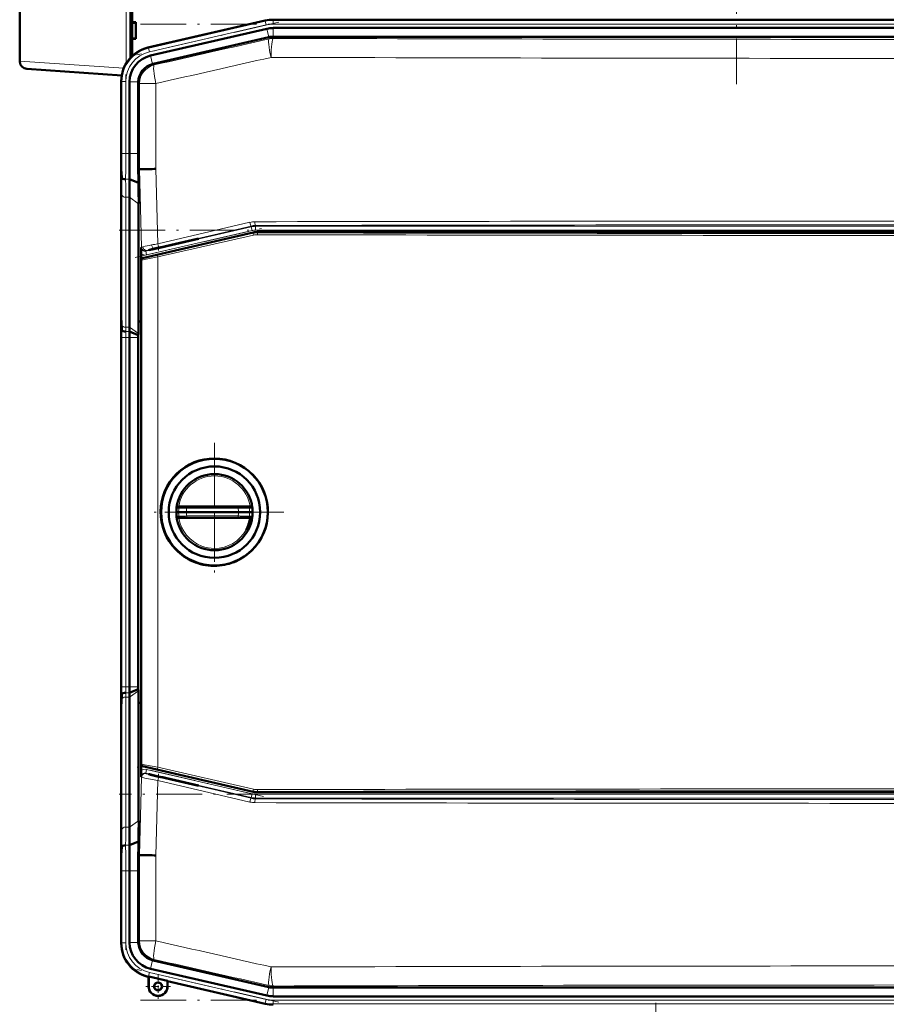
# Model space of a CAD drawing. Extents: x -1358 to 1757, y -1616 to 699.
# Tile 55 of 96: x -1252 to -1024, y 182 to 441. Entities that reach past the tile are written whole.
import ezdxf

# ---------------------------------------------------------------- set-up
doc = ezdxf.new("R2010")
doc.units = 0
doc.linetypes.add('DASHDOT', pattern=[18.5, 12, -3, 0.5, -3])

msp = doc.modelspace()

# ---------------------------------------------------------------- linework, layer by layer
at = {"color": 7, "lineweight": 50}
for p, q in [((-1222.51, 430.73), (-1222.51, 635.78)), ((-1222.11, 531.6), (-1222.11, 440)), ((-1251.61, 450.3), (-1251.61, 429.73)), ((-1222.11, 440), (-1221.11, 440)), ((-1222.11, 440), (-1222.11, 439.86)), ((-1222.11, 439.95), (-1222.11, 435.65)), ((-1222.11, 439.86), (-1221.11, 439.8)), ((-1221.11, 440), (-1221.11, 435.6)), ((-1187.24, 440.41), (-1218, 433.31)), ((-1187.24, 440.41), (-1217.81, 433.35)), ((-837.1, 440.65), (-1185.16, 440.65)), ((-1186.75, 438.28), (-1217.32, 431.23)), ((-1185.16, 438.47), (-1164.89, 438.47)), ((-852.09, 438.47), (-1164.89, 438.47)), ((-1221.11, 435.8), (-1222.11, 435.73)), ((-1222.11, 435.73), (-1222.11, 435.6)), ((-1221.11, 435.6), (-1222.11, 435.6)), ((-1222.11, 435.6), (-1222.11, 431.13)), ((-1186.26, 436.05), (-1216.63, 429.04)), ((-1186.26, 436.05), (-1186.23, 436.05)), ((-1185.13, 436.18), (-837.12, 436.18)), ((-1224.86, 425.99), (-1249.75, 427.73)), ((-1224.98, 424.54), (-1224.98, 424.45)), ((-1224.97, 424.54), (-1224.98, 424.34)), ((-1224.98, 424.34), (-1224.98, 405.54)), ((-1222.79, 424.34), (-1222.79, 405.54)), ((-1220.5, 424.16), (-1220.5, 424.34)), ((-1220.5, 424.16), (-1220.5, 405.54)), ((-1224.83, 399.21), (-1225, 401.4)), ((-1220.51, 401.4), (-1220.18, 401.41)), ((-1220.18, 401.41), (-1219.83, 401.41)), ((-1224.98, 398.47), (-1224.98, 364.33)), ((-1224.98, 398.47), (-1224.98, 364.33)), ((-1220.45, 397.82), (-1222.83, 398.81)), ((-1222.79, 394.05), (-1222.79, 359.91)), ((-1220.41, 392.36), (-1220.41, 361.4)), ((-1190.35, 384.8), (-1219.39, 378.1)), ((-1211.92, 381.57), (-1205.06, 383.15)), ((-1204.67, 383.15), (-1211.92, 381.47)), ((-1204.67, 383.15), (-1205.06, 383.15)), ((-833.01, 384.93), (-1189.23, 384.93)), ((-1215.17, 380.82), (-1214.19, 381.04)), ((-1214.19, 380.95), (-1215.17, 380.72)), ((-1214.19, 381.04), (-1214.04, 381.07)), ((-1214.19, 380.95), (-1214.19, 381.04)), ((-1214.04, 380.99), (-1214.19, 380.95)), ((-1214.04, 381.07), (-1213.34, 381.23)), ((-1213.34, 381.15), (-1214.04, 380.99)), ((-1214.04, 380.99), (-1214.04, 381.07)), ((-1213.34, 381.23), (-1211.92, 381.57)), ((-1211.92, 381.47), (-1213.34, 381.15)), ((-1213.34, 381.15), (-1213.34, 381.23)), ((-1211.92, 381.47), (-1211.92, 381.57)), ((-1219.78, 377.61), (-1219.78, 245.2)), ((-1219.72, 377.85), (-1219.75, 379.13)), ((-1224.78, 359.21), (-1224.95, 361.4)), ((-1220.41, 361.4), (-1220.49, 358.28)), ((-1219.78, 361.41), (-1220.41, 361.4)), ((-1224.98, 357.26), (-1224.98, 265.54)), ((-1222.79, 265.54), (-1222.79, 357.26)), ((-1220.5, 357.86), (-1222.78, 358.81)), ((-1220.49, 358.28), (-1220.5, 357.86)), ((-1220.5, 357.86), (-1220.5, 357.26)), ((-1220.5, 357.26), (-1220.5, 265.54)), ((-1209.36, 312.91), (-1209.97, 312.91)), ((-1209.36, 312.91), (-1207.71, 312.91)), ((-1194.22, 312.91), (-1207.71, 312.91)), ((-1194.22, 312.91), (-1193.39, 312.91)), ((-1193.39, 312.91), (-1192.66, 312.91)), ((-1192.66, 312.91), (-1191.89, 312.91)), ((-1191.07, 312.91), (-1191.89, 312.91)), ((-1209.93, 311.41), (-1210.52, 311.41)), ((-1210.44, 312.67), (-1210.47, 312.46)), ((-1210.44, 310.15), (-1210.47, 310.36)), ((-1207.88, 311.41), (-1209.93, 311.41)), ((-1207.88, 311.41), (-1194.21, 311.41)), ((-1191.32, 311.41), (-1194.21, 311.41)), ((-1190.52, 311.41), (-1191.32, 311.41)), ((-1190.58, 312.46), (-1190.6, 312.67)), ((-1190.58, 310.36), (-1190.6, 310.15)), ((-1209.36, 309.91), (-1209.97, 309.91)), ((-1209.36, 309.91), (-1207.71, 309.91)), ((-1194.22, 309.91), (-1207.71, 309.91)), ((-1194.22, 309.91), (-1191.89, 309.91)), ((-1191.07, 309.91), (-1191.89, 309.91)), ((-1200.78, 297.32), (-1200.52, 297.32)), ((-1224.78, 263.59), (-1224.95, 261.4)), ((-1220.5, 264.94), (-1222.78, 263.99)), ((-1220.5, 264.94), (-1220.5, 265.54)), ((-1220.49, 264.52), (-1220.5, 264.94)), ((-1220.41, 261.39), (-1220.49, 264.52)), ((-1222.79, 228.75), (-1222.79, 262.89)), ((-1219.78, 261.39), (-1220.41, 261.39)), ((-1220.41, 230.43), (-1220.41, 261.39)), ((-1224.98, 224.33), (-1224.98, 258.47)), ((-1224.98, 224.33), (-1224.98, 258.47)), ((-1219.72, 244.97), (-1219.75, 243.67)), ((-1190.35, 238.01), (-1219.39, 244.72)), ((-1214.19, 241.85), (-1215.18, 242.07)), ((-1215.18, 241.98), (-1214.19, 241.75)), ((-1214.19, 241.85), (-1214.04, 241.81)), ((-1214.19, 241.85), (-1214.19, 241.75)), ((-1214.04, 241.73), (-1214.19, 241.75)), ((-1214.04, 241.81), (-1213.34, 241.65)), ((-1214.04, 241.81), (-1214.04, 241.73)), ((-1213.34, 241.56), (-1214.04, 241.73)), ((-1213.34, 241.65), (-1211.92, 241.32)), ((-1213.34, 241.65), (-1213.34, 241.56)), ((-1211.92, 241.23), (-1213.34, 241.56)), ((-1204.67, 239.65), (-1211.92, 241.32)), ((-1211.92, 241.32), (-1211.92, 241.23)), ((-1211.92, 241.23), (-1205.06, 239.65)), ((-1205.06, 239.65), (-1204.67, 239.65)), ((-1189.23, 237.88), (-833.01, 237.88)), ((-1220.45, 224.98), (-1222.83, 223.99)), ((-1220.48, 223.21), (-1220.45, 224.98)), ((-1224.83, 223.59), (-1225, 221.4)), ((-1220.51, 221.4), (-1220.48, 223.21)), ((-1220.51, 221.4), (-1220.18, 221.39)), ((-1219.83, 221.38), (-1220.18, 221.39)), ((-1224.98, 198.45), (-1224.98, 217.26)), ((-1222.79, 198.46), (-1222.79, 217.26)), ((-1220.5, 198.63), (-1220.5, 217.26)), ((-1224.97, 198.25), (-1224.98, 198.45)), ((-1224.98, 198.25), (-1224.98, 198.34)), ((-1220.5, 198.63), (-1220.5, 198.46)), ((-1186.75, 184.51), (-1217.32, 191.57)), ((-1186.26, 186.75), (-1216.63, 193.76)), ((-1217.81, 189.44), (-1218, 189.49)), ((-1217.81, 189.44), (-1218, 189.49)), ((-1217.81, 189.44), (-1217.77, 189.51)), ((-1217.81, 186.94), (-1217.81, 189.44)), ((-1217.77, 186.94), (-1217.77, 189.51)), ((-1217.77, 189.51), (-1212.84, 188.37)), ((-1212.84, 188.37), (-1212.81, 188.29)), ((-1212.84, 188.37), (-1212.84, 186.94)), ((-1212.81, 186.94), (-1212.81, 188.29)), ((-1212.81, 188.29), (-1212.81, 186.94)), ((-1187.24, 182.39), (-1212.81, 188.29)), ((-1186.26, 186.75), (-1186.23, 186.74)), ((-1185.16, 186.62), (-1185.13, 186.62)), ((-1185.13, 186.62), (-837.12, 186.62)), ((-1185.16, 184.33), (-1164.89, 184.33)), ((-852.09, 184.33), (-1164.89, 184.33))]:
    msp.add_line(p, q, dxfattribs=at)
at = {"color": 7, "linetype": 'DASHDOT', "lineweight": 18}
for p, q in [((-1063.53, 423.71), (-1063.53, 626.93)), ((-1183.65, 440.02), (-1220.91, 431.42)), ((-1219.96, 439.47), (-802.29, 439.47)), ((-1223.79, 426.28), (-1223.79, 403.65)), ((-1225.48, 385.42), (-796.77, 385.42)), ((-1221.34, 378.23), (-1187.64, 386.01)), ((-1223.79, 256.37), (-1223.79, 366.43)), ((-1200.52, 329.61), (-1200.52, 293.21)), ((-1200.52, 324.41), (-1200.52, 298.41)), ((-1182.32, 311.41), (-1218.72, 311.41)), ((-1187.52, 311.41), (-1213.52, 311.41)), ((-1187.64, 236.79), (-1221.34, 244.57)), ((-796.77, 237.38), (-1225.49, 237.38)), ((-1223.79, 219.14), (-1223.79, 196.51)), ((-1183.65, 182.77), (-1220.91, 191.38)), ((-1219.96, 183.33), (-802.29, 183.33)), ((-1084.77, -251.8), (-1084.77, 182.6))]:
    msp.add_line(p, q, dxfattribs=at)
at = {"color": 7, "lineweight": 18}
for p, q in [((-1223.71, 429.15), (-1223.71, 451.3)), ((-1187.2, 440.23), (-1217.82, 433.16)), ((-1187.2, 440.23), (-1187.24, 440.41)), ((-1187.2, 440.23), (-1186.97, 439.26)), ((-1185.16, 440.46), (-1185.16, 440.65)), ((-1185.16, 440.46), (-1185.16, 439.47)), ((-1185.16, 440.46), (-837.1, 440.46)), ((-1185.16, 439.47), (-837.1, 439.47)), ((-1186.97, 439.26), (-1217.6, 432.19)), ((-1186.23, 436.05), (-1186.75, 438.28)), ((-1185.16, 436.18), (-1185.16, 438.47)), ((-1186.21, 435.62), (-1186.26, 436.05)), ((-1185.13, 436.18), (-1185.08, 435.75)), ((-1218, 433.31), (-1217.82, 433.16)), ((-1217.6, 432.19), (-1217.82, 433.16)), ((-1251.61, 429.73), (-1224.31, 427.94)), ((-1216.8, 428.99), (-1217.32, 431.23)), ((-1216.63, 429.04), (-1216.31, 428.78)), ((-1224.79, 424.4), (-1224.98, 424.54)), ((-1224.79, 424.4), (-1224.79, 405.54)), ((-1224.79, 424.4), (-1223.79, 424.4)), ((-1223.79, 424.4), (-1223.79, 405.54)), ((-1220.5, 424.34), (-1222.79, 424.34)), ((-1220.18, 423.91), (-1220.5, 424.16)), ((-1220.18, 401.41), (-1220.18, 423.91)), ((-1215.88, 423.91), (-1220.18, 423.91)), ((-1215.88, 423.91), (-1215.88, 401.47)), ((-1224.79, 405.54), (-1224.98, 405.54)), ((-1224.79, 405.54), (-1223.79, 405.54)), ((-1222.79, 405.54), (-1223.79, 405.54)), ((-1220.5, 405.54), (-1222.79, 405.54)), ((-1219.64, 380.97), (-1220.18, 401.41)), ((-1215.88, 401.47), (-1215.36, 381.85)), ((-1222.83, 398.81), (-1223.83, 398.81)), ((-1224.79, 394.73), (-1224.79, 360.59)), ((-1223.79, 394.05), (-1223.79, 359.91)), ((-1222.79, 394.05), (-1223.79, 394.05)), ((-1220.41, 392.36), (-1222.79, 394.05)), ((-1218.54, 379.9), (-1190.88, 386.29)), ((-1190.66, 385.31), (-1218.32, 378.93)), ((-1215.36, 381.85), (-1191.25, 387.47)), ((-1190.91, 386.5), (-1215, 380.88)), ((-1190.88, 386.29), (-1190.91, 386.5)), ((-1190.66, 385.31), (-1190.88, 386.29)), ((-1189.78, 386.63), (-1189.76, 386.42)), ((-1189.76, 386.42), (-832.49, 386.42)), ((-1189.76, 385.42), (-1189.76, 386.42)), ((-832.49, 385.42), (-1189.76, 385.42)), ((-1215.44, 378.86), (-1190.33, 384.6)), ((-1190.28, 384.11), (-1215.4, 378.37)), ((-1190.33, 384.6), (-1190.35, 384.8)), ((-1189.23, 384.93), (-1189.21, 384.72)), ((-1219.77, 380.85), (-1219.64, 380.97)), ((-1218.42, 380.02), (-1218.54, 379.9)), ((-1218.32, 378.93), (-1218.54, 379.9)), ((-1215.17, 380.72), (-1215.17, 380.82)), ((-1219.7, 377.55), (-1219.78, 377.61)), ((-1219.7, 245.26), (-1219.7, 377.55)), ((-1219.39, 378.1), (-1219.32, 378.04)), ((-1215.4, 378.37), (-1215.4, 244.44)), ((-1224.95, 361.4), (-1225, 361.4)), ((-1222.79, 359.91), (-1223.79, 359.91)), ((-1220.49, 358.28), (-1222.79, 359.91)), ((-1224.79, 357.26), (-1224.98, 357.26)), ((-1224.79, 265.54), (-1224.79, 357.26)), ((-1224.79, 357.26), (-1223.79, 357.26)), ((-1222.79, 357.26), (-1223.79, 357.26)), ((-1223.79, 265.54), (-1223.79, 357.26)), ((-1222.78, 358.81), (-1223.78, 358.81)), ((-1220.5, 357.26), (-1222.79, 357.26)), ((-1209.85, 312.47), (-1210.47, 312.46)), ((-1209.85, 310.35), (-1210.47, 310.36)), ((-1209.85, 310.35), (-1209.2, 310.36)), ((-1207.8, 312.42), (-1194.3, 312.42)), ((-1207.8, 310.4), (-1194.3, 310.4)), ((-1193.28, 310.37), (-1192.37, 310.35)), ((-1192.37, 310.35), (-1191.4, 310.34)), ((-1190.58, 312.46), (-1191.4, 312.47)), ((-1190.58, 310.36), (-1191.4, 310.34)), ((-1224.79, 265.54), (-1224.98, 265.54)), ((-1224.79, 265.54), (-1223.79, 265.54)), ((-1222.79, 265.54), (-1223.79, 265.54)), ((-1222.78, 263.99), (-1223.78, 263.99)), ((-1220.5, 265.54), (-1222.79, 265.54)), ((-1220.49, 264.52), (-1222.79, 262.89)), ((-1225, 261.4), (-1224.95, 261.4)), ((-1224.79, 228.06), (-1224.79, 262.21)), ((-1222.79, 262.89), (-1223.79, 262.89)), ((-1223.79, 228.75), (-1223.79, 262.89)), ((-1219.78, 245.2), (-1219.7, 245.26)), ((-1219.32, 244.77), (-1219.39, 244.72)), ((-1218.32, 243.87), (-1218.54, 242.9)), ((-1218.32, 243.87), (-1190.66, 237.48)), ((-1190.33, 238.22), (-1215.44, 243.96)), ((-1215.4, 244.44), (-1190.28, 238.71)), ((-1220.18, 221.39), (-1219.64, 241.83)), ((-1219.64, 241.83), (-1219.77, 241.95)), ((-1190.88, 236.51), (-1218.54, 242.9)), ((-1218.54, 242.9), (-1218.42, 242.78)), ((-1215.36, 240.95), (-1215.88, 221.33)), ((-1191.25, 235.33), (-1215.36, 240.95)), ((-1215.18, 242.07), (-1215.18, 241.98)), ((-1215, 241.92), (-1190.91, 236.3)), ((-1190.33, 238.22), (-1190.35, 238.01)), ((-1189.21, 238.09), (-1189.23, 237.88)), ((-1190.88, 236.51), (-1190.91, 236.3)), ((-1190.66, 237.48), (-1190.88, 236.51)), ((-1189.78, 236.17), (-1189.76, 236.38)), ((-1189.76, 237.38), (-1189.76, 236.38)), ((-1189.76, 237.38), (-832.49, 237.38)), ((-832.49, 236.38), (-1189.76, 236.38)), ((-1220.41, 230.43), (-1222.79, 228.75)), ((-1222.79, 228.75), (-1223.79, 228.75)), ((-1222.83, 223.99), (-1223.83, 223.99)), ((-1220.18, 198.89), (-1220.18, 221.39)), ((-1215.88, 221.33), (-1215.88, 198.89)), ((-1224.79, 217.26), (-1224.98, 217.26)), ((-1224.79, 217.26), (-1223.79, 217.26)), ((-1224.79, 198.4), (-1224.79, 217.26)), ((-1222.79, 217.26), (-1223.79, 217.26)), ((-1223.79, 198.4), (-1223.79, 217.26)), ((-1220.5, 217.26), (-1222.79, 217.26)), ((-1224.98, 198.25), (-1224.79, 198.4)), ((-1223.79, 198.4), (-1224.79, 198.4)), ((-1220.5, 198.46), (-1222.79, 198.46)), ((-1220.18, 198.89), (-1220.5, 198.63)), ((-1220.18, 198.89), (-1215.88, 198.89)), ((-1216.8, 193.81), (-1217.32, 191.57)), ((-1216.63, 193.76), (-1216.31, 194.02)), ((-1217.82, 189.64), (-1218, 189.49)), ((-1217.82, 189.64), (-1217.6, 190.61)), ((-1187.2, 182.57), (-1217.82, 189.64)), ((-1186.97, 183.54), (-1217.6, 190.61)), ((-1217.77, 186.94), (-1217.81, 186.94)), ((-1212.84, 186.94), (-1212.81, 186.94)), ((-1186.23, 186.74), (-1186.75, 184.51)), ((-1186.21, 187.17), (-1186.26, 186.75)), ((-1185.16, 186.62), (-1185.16, 184.33)), ((-1185.13, 186.62), (-1185.08, 187.05)), ((-1187.2, 182.57), (-1186.97, 183.54)), ((-1187.2, 182.57), (-1187.24, 182.39)), ((-1185.16, 183.33), (-837.1, 183.33)), ((-1185.16, 182.33), (-1185.16, 183.33)), ((-1185.16, 182.33), (-837.1, 182.33)), ((-1185.16, 182.33), (-1185.16, 182.15))]:
    msp.add_line(p, q, dxfattribs=at)
at = {"color": 7, "linetype": 'DASHDOT', "lineweight": 18, "ltscale": 0.020221}
msp.add_line((-1215.17, 380.88), (-1215.17, 380.07), dxfattribs=at)
at = {"color": 7, "linetype": 'DASHDOT', "lineweight": 18, "ltscale": 0.019753}
msp.add_line((-1215.18, 241.92), (-1215.18, 242.71), dxfattribs=at)
at = {"color": 7, "linetype": 'DASHDOT', "lineweight": 18, "ltscale": 0.1625}
for p, q in [((-1215.31, 190.19), (-1215.31, 183.69)), ((-1212.06, 186.94), (-1218.56, 186.94))]:
    msp.add_line(p, q, dxfattribs=at)
at = {"color": 7, "linetype": 'DASHDOT', "lineweight": 18, "ltscale": 0.160231}
msp.add_line((-1215.31, 190.15), (-1215.31, 183.74), dxfattribs=at)
at = {"color": 7, "linetype": 'DASHDOT', "lineweight": 18, "ltscale": 0.160233}
msp.add_line((-1212.1, 186.94), (-1218.51, 186.94), dxfattribs=at)
at = {"color": 7, "lineweight": 18}
for points in [[(-1219.64, 380.97), (-1219.63, 380.97), (-1219.59, 380.98), (-1219.29, 381.06)], [(-1218.14, 380.11), (-1218.38, 380.04), (-1218.41, 380.02), (-1218.42, 380.02)], [(-1215.4, 378.37), (-1218.9, 377.68), (-1219.58, 377.56), (-1219.68, 377.55), (-1219.7, 377.55), (-1219.7, 377.55), (-1219.7, 377.55)], [(-1219.32, 378.04), (-1219.31, 378.04), (-1219.3, 378.04), (-1219.23, 378.05), (-1218.58, 378.17), (-1215.44, 378.86)], [(-1207.71, 312.91), (-1207.71, 312.91), (-1207.72, 312.9), (-1207.73, 312.89), (-1207.74, 312.86), (-1207.79, 312.65), (-1207.8, 312.42)], [(-1194.3, 312.42), (-1194.28, 312.77), (-1194.26, 312.86), (-1194.24, 312.89), (-1194.23, 312.9), (-1194.23, 312.91), (-1194.22, 312.91)], [(-1207.71, 309.91), (-1207.71, 309.91), (-1207.72, 309.91), (-1207.73, 309.92), (-1207.74, 309.95), (-1207.79, 310.17), (-1207.8, 310.4)], [(-1194.3, 312.42), (-1192.04, 312.47), (-1191.4, 312.47)], [(-1194.3, 310.4), (-1194.28, 310.05), (-1194.26, 309.96), (-1194.24, 309.93), (-1194.23, 309.91), (-1194.23, 309.91), (-1194.22, 309.91)], [(-1219.7, 245.26), (-1219.7, 245.26), (-1219.69, 245.26), (-1219.59, 245.25), (-1218.84, 245.12), (-1215.4, 244.44)], [(-1215.44, 243.96), (-1217.74, 244.47), (-1219.12, 244.75), (-1219.29, 244.77), (-1219.31, 244.77), (-1219.31, 244.77), (-1219.32, 244.77)], [(-1215.36, 240.95), (-1218.8, 241.63), (-1219.59, 241.81), (-1219.63, 241.83), (-1219.64, 241.83)], [(-1218.42, 242.78), (-1218.41, 242.78), (-1218.4, 242.77), (-1218.28, 242.73), (-1216.6, 242.3), (-1215, 241.92)]]:
    msp.add_lwpolyline(points, dxfattribs=at)
at = {"color": 7, "lineweight": 50}
for points in [[(-1215.17, 380.82), (-1216.63, 380.47), (-1217.6, 380.23), (-1217.76, 380.18), (-1217.78, 380.17), (-1217.78, 380.17)], [(-1217.78, 380.17), (-1217.78, 380.17), (-1217.77, 380.17), (-1217.73, 380.17), (-1217.34, 380.24), (-1215.17, 380.72)], [(-1210.44, 312.67), (-1210.44, 312.66), (-1210.44, 312.66), (-1210.44, 312.66), (-1210.44, 312.66), (-1210.43, 312.68), (-1210.41, 312.69)], [(-1190.63, 312.69), (-1190.61, 312.67), (-1190.6, 312.66), (-1190.6, 312.66), (-1190.6, 312.66), (-1190.6, 312.66), (-1190.6, 312.67)], [(-1210.44, 310.15), (-1210.44, 310.15), (-1210.44, 310.15), (-1210.44, 310.15), (-1210.43, 310.14), (-1210.34, 310.05), (-1210.18, 309.95)], [(-1190.63, 310.13), (-1190.61, 310.15), (-1190.6, 310.15), (-1190.6, 310.15), (-1190.6, 310.15), (-1190.6, 310.15), (-1190.6, 310.15)], [(-1217.78, 242.63), (-1217.78, 242.63), (-1217.77, 242.63), (-1217.73, 242.61), (-1217.34, 242.5), (-1215.18, 241.98)], [(-1215.18, 242.07), (-1216.63, 242.4), (-1217.59, 242.6), (-1217.76, 242.63), (-1217.77, 242.63), (-1217.78, 242.63), (-1217.78, 242.63), (-1217.78, 242.63)]]:
    msp.add_lwpolyline(points, dxfattribs=at)
for centre, radius in [((-1200.52, 311.41), 14), ((-1200.52, 311.41), 12), ((-1215.31, 186.94), 1.03), ((-1215.31, 186.94), 1)]:
    msp.add_circle(centre, radius, dxfattribs=at)
for centre, radius, start, end in [((-1185.16, 431.4), 9.25, 90.0004, 102.9992), ((-1185.16, 431.4), 9.25, 90.0004, 102.9992), ((-1185.16, 431.4), 7.06, 90.0004, 102.9993), ((-1215.98, 424.55), 8.99, 102.9916, 180.0084), ((-1249.61, 429.73), 2, 180, 266), ((-1215.73, 424.34), 7.06, 102.9968, 180.0034), ((-1215.5, 424.16), 5.01, 105.1072, 177.8928), ((-1572.56, 405.45), 347.59, 359.3315, 0.0143), ((-1793.03, 405.4), 570.24, 359.3376, 0.0139), ((-1912.97, 405.52), 692.47, 359.65945, 0.00195), ((-1432.2, 398.22), 207.22, 0.0687, 0.8785), ((-1831.28, 388.56), 610.9, 0.86852, 1.20439), ((-1200.4, -804.2), 1205.77, 90.73585, 90.92355), ((-1562.57, 393.65), 339.78, 0.0681, 0.8707), ((-1611.87, 391.9), 391.47, 0.0681, 0.8669), ((-1159.25, 380.66), 60.52, 179.8196, 181.4448), ((-1219.28, 377.61), 0.5, 102.9976, 180.0022), ((-1432.34, 364.58), 207.36, 359.1212, 359.9305), ((-1012.55, 364.57), 212.42, 180.0663, 180.8562), ((-1572.05, 357.35), 347.08, 359.9853, 0.6691), ((-867.24, 357.34), 357.73, 179.3493, 180.0128), ((-1142.97, 360), 79.83, 180.0641, 180.8524), ((-1087.99, 357.29), 134.8, 179.3521, 180.0124), ((-1200.57, 311.41), 14.09, 89.8034, 134.0601), ((-1200.57, 311.4), 14.09, 44.258, 89.8038), ((-1200.57, 311.41), 14.1, 134.0696, 179.1699), ((-1200.52, 311.41), 10, 7.2346, 172.765), ((-1200.57, 311.41), 14.09, 314.0192, 44.2557), ((-1209.88, 312.23), 0.705, 129.6312, 139.5308), ((-1209.93, 312.29), 0.622, 113.4776, 129.4362), ((-1209.96, 312.36), 0.549, 90.4701, 113.1016), ((-1191.08, 312.35), 0.553, 67.0525, 89.5669), ((-1191.12, 312.27), 0.645, 39.9598, 66.2327), ((-1200.57, 311.41), 14.09, 179.1903, 224.261), ((-1200.52, 311.41), 10, 187.235, 352.7654), ((-1191.11, 310.53), 0.628, 293.5258, 320.519), ((-1209.96, 310.46), 0.556, 247.1205, 269.4699), ((-1200.52, 311.4), 9.49, 330.6713, 350.9616), ((-1191.08, 310.46), 0.558, 270.5728, 292.8875), ((-1200.57, 311.41), 14.09, 224.2714, 246.7188), ((-1200.57, 311.41), 14.09, 291.5606, 314.0155), ((-1200.57, 311.41), 14.1, 246.7224, 269.1382), ((-1200.57, 311.41), 14.09, 270.1953, 291.5621), ((-1572.05, 265.45), 347.08, 359.3309, 0.0147), ((-867.24, 265.46), 357.73, 179.9872, 180.6507), ((-1087.99, 265.51), 134.8, 179.9876, 180.6479), ((-1142.97, 262.8), 79.83, 179.1476, 179.9359), ((-1432.34, 258.22), 207.36, 0.0695, 0.8788), ((-1012.55, 258.22), 212.42, 179.1438, 179.9337), ((-1219.28, 245.2), 0.5, 179.9976, 257.0022), ((-1159.25, 242.13), 60.52, 178.5511, 180.1764), ((-1189.23, 242.88), 5, 257.002, 269.998), ((-1611.87, 230.9), 391.47, 359.1331, 359.9319), ((-1562.57, 229.15), 339.78, 359.1293, 359.9319), ((-1432.2, 224.58), 207.22, 359.1215, 359.9313), ((-1793.03, 217.4), 570.24, 359.9861, 0.6624), ((-1572.56, 217.34), 347.59, 359.9857, 0.6685), ((-1912.99, 217.28), 692.48, 359.99805, 0.34054), ((-1200.38, 1428.13), 1206.9, 269.07649, 269.26401), ((-1215.98, 198.25), 8.99, 179.9916, 257.0084), ((-1215.73, 198.45), 7.06, 179.9966, 257.0032), ((-1215.5, 198.64), 5, 182.1029, 254.9076), ((-1215.31, 186.94), 2.5, 180, 360), ((-1215.31, 186.94), 2.47, 180, 0), ((-1215.31, 186.94), 1, 141.2591, 270), ((-1215.31, 186.94), 2.5, 270, 360), ((-1185.16, 191.4), 7.06, 257.0007, 269.9996), ((-1185.16, 191.4), 9.25, 257.0008, 269.9996), ((-1185.16, 191.4), 9.25, 257.0008, 269.9996)]:
    msp.add_arc(centre, radius, start, end, dxfattribs=at)
at = {"color": 7, "lineweight": 18}
for centre, radius, start, end in [((-1185.16, 431.4), 9.06, 90.0004, 102.9992), ((-1185.16, 431.42), 8.05, 89.9878, 103.0122), ((-13882.26, 56206.28), 57197.52, 282.793761, 282.824689), ((-1011.13, 56084.79), 55649.31, 269.820896, 270.179106), ((-1215.8, 424.4), 8.99, 102.9997, 180.0003), ((-1215.8, 424.4), 7.99, 102.9916, 180.0084), ((-13920.79, 56564.35), 57560.09, 282.7515782, 282.7824028), ((-1011.13, 56460.05), 56029.56, 269.821504, 270.178498), ((-1758.77, 405.41), 533.98, 359.3347, 0.0141), ((-1792.9, 405.4), 569.11, 359.3363, 0.014), ((-1543.04, 394.35), 318.25, 0.0684, 0.8743), ((-1562.93, 393.65), 339.14, 0.0683, 0.8723), ((-1189.89, 381.63), 5.99, 90.1091, 103.1288), ((-1011.13, -83424.76), 83812.57, 89.8777831, 90.1222151), ((-1189.77, 381.63), 5, 90.1491, 103.1472), ((-1189.76, 381.41), 4, 90.0047, 102.9953), ((-1011.13, -83311.22), 83698.04, 89.8777011, 90.122297), ((-1189.22, 379.72), 5, 89.8884, 102.8902), ((-1189.28, 379.73), 4.49, 89.8605, 102.8892), ((-1011.12, 84169.98), 83785.95, 269.8781811, 270.1218207), ((-1011.12, 84113.08), 83728.55, 269.8781333, 270.1218617), ((-1218.77, 380.87), 0.999, 181.46, 283.0819), ((-1198.17, 284.25), 99.08, 100.9623, 102.3111), ((-1208.97, 346.28), 35.05, 103.9245, 105.1673), ((-1189.34, 268.05), 115.71, 103.48, 104.0366), ((-1158.43, 84.99), 302.27, 100.857, 101.1749), ((-1168.9, 183.2), 202.98, 103.1255, 103.506), ((-1218.77, 380.88), 2, 240.6635, 283.005), ((-1123.52, 360.7), 101.27, 180.063, 180.8443), ((-1053.31, 357.29), 171.48, 179.3589, 180.0115), ((-1143.35, 360), 80.44, 180.0631, 180.8454), ((-1087.62, 357.28), 136.17, 179.358, 180.0116), ((-1200.52, 311.41), 9.5, 90.0034, 170.9626), ((-1200.52, 311.41), 9.5, 9.0358, 89.9967), ((-1209.36, 312.41), 0.499, 90.1296, 173.0452), ((-1191.89, 312.41), 0.499, 7.3818, 89.8716), ((-1200.56, 311.3), 9.37, 172.8589, 179.3713), ((-1200.56, 311.51), 9.37, 180.6287, 187.1411), ((-1214.33, 97.13), 215.38, 88.2621, 88.8097), ((-1209.36, 310.41), 0.499, 186.9548, 269.8704), ((-1212.18, 446.22), 135.89, 271.258, 271.8505), ((-1201.09, 311.36), 6.79, 171.029, 179.5801), ((-1201.04, 311.46), 6.84, 180.4513, 188.9396), ((-1201.07, 311.31), 6.85, 0.8052, 9.28), ((-1201.07, 311.5), 6.85, 350.72, 359.1948), ((-1191.04, 407.82), 97.47, 268.0827, 268.6817), ((-1191.89, 310.41), 0.499, 270.1284, 352.6182), ((-1200.63, 311.27), 9.31, 0.8578, 7.4328), ((-1200.63, 311.55), 9.31, 352.5672, 359.1422), ((-1200.52, 311.4), 9.5, 189.0224, 249.7178), ((-1200.52, 311.4), 9.5, 269.9976, 330.6837), ((-1200.52, 311.41), 9.51, 249.7324, 269.9982), ((-1053.31, 265.51), 171.48, 179.9885, 180.6411), ((-1123.52, 262.1), 101.27, 179.1557, 179.937), ((-1087.62, 265.51), 136.17, 179.9884, 180.642), ((-1143.35, 262.8), 80.44, 179.1546, 179.9369), ((-1218.77, 241.92), 0.999, 76.9181, 178.54), ((-1218.77, 241.92), 2, 76.9951, 119.3366), ((-1189.22, 243.09), 5, 257.1098, 270.1116), ((-1189.28, 243.08), 4.49, 257.1108, 270.1395), ((-1011.12, -83547.17), 83785.95, 89.8781793, 90.1218189), ((-1011.12, -83490.27), 83728.55, 89.8781383, 90.1218667), ((-1189.89, 241.16), 5.99, 256.8712, 269.8909), ((-1189.77, 241.17), 5, 256.8528, 269.8509), ((-1189.76, 241.38), 4, 257.0047, 269.9953), ((-1011.13, 84047.55), 83812.57, 269.8777849, 270.1222169), ((-1011.13, 83934.02), 83698.04, 269.877703, 270.1222989), ((-1543.04, 228.44), 318.25, 359.1257, 359.9316), ((-1562.93, 229.15), 339.14, 359.1277, 359.9317), ((-1758.77, 217.39), 533.98, 359.9859, 0.6653), ((-1792.9, 217.4), 569.11, 359.986, 0.6637), ((-1215.8, 198.4), 8.99, 179.9996, 257.0003), ((-1215.8, 198.4), 7.99, 179.9916, 257.0084), ((-1215.18, 198.89), 5, 180.0358, 256.9642), ((-13920.79, -55941.55), 57560.09, 77.2175972, 77.2484218), ((-13882.26, -55583.48), 57197.52, 77.175311, 77.206239), ((-1011.13, -55837.25), 56029.56, 89.821502, 90.178496), ((-1185.08, 192.05), 5, 257.0045, 269.8157), ((-1011.13, -55462), 55649.31, 89.820894, 90.179104), ((-1185.16, 191.38), 8.05, 256.9878, 270.0122), ((-1185.16, 191.4), 9.06, 257.0008, 269.9996)]:
    msp.add_arc(centre, radius, start, end, dxfattribs=at)
for centre, major_axis, ratio, start_param, end_param in [((-1185.08, 430.75), (1.11, -4.88), 0.116076, 3.167951, 4.685971), ((-1185.08, 430.75), (4.97, 0.57), 0.999653, 1.457389, 1.684204), ((-1185.08, 430.75), (-0.02, -5), 0.119003, 3.16796, 4.712762), ((-1215.18, 423.91), (3.11, 3.91), 0.999441, 0.899117, 2.242476), ((-1215.18, 423.91), (1.11, -4.88), 0.136195, 3.168019, 4.681472), ((-1223.79, 394.76), (-1, 0), 0.707107, 0.034907, 1.570796), ((-1189.78, 387.63), (0, -1), 0.121885, 4.712128, 6.265601), ((-1191.13, 387.47), (0.227, -0.974), 0.119647, 4.684508, 6.265606), ((-1189.76, 381.42), (-4.97, -0.57), 0.999846, 4.59896, 4.825818), ((-1190.22, 384.11), (0.111, -0.487), 0.119115, 3.159171, 4.685159), ((-1189.21, 384.22), (-0.001, -0.5), 0.121453, 3.159176, 4.712648), ((-1218.64, 380.99), (0.682, -0.732), 0.99939, 3.988967, 5.7599), ((-1218.36, 381.08), (0.266, -0.964), 0.924796, 4.485603, 6.237294), ((-1216.54, 381.54), (0.234, -0.972), 0.460439, 4.611399, 6.263521), ((-1215.22, 381.85), (0.227, -0.974), 0.135666, 4.680737, 6.265569), ((-1219.2, 377.55), (-0.311, -0.391), 0.999751, 4.040558, 5.38422), ((-1215.33, 378.37), (0.111, -0.487), 0.135841, 3.159209, 4.68138), ((-1223.79, 360.62), (-1, 0), 0.707107, 0.034907, 1.570796), ((-1223.79, 262.18), (-1, 0), 0.707107, 4.712389, 6.248279), ((-1219.2, 245.26), (-0.311, 0.391), 0.999751, 0.898966, 2.242627), ((-1215.33, 244.44), (-0.111, -0.487), 0.135841, 4.743398, 6.265569), ((-1218.64, 241.81), (-0.682, -0.732), 0.99939, 3.664878, 5.435811), ((-1215.22, 240.95), (-0.227, -0.974), 0.135666, 3.159209, 4.744041), ((-1190.22, 238.71), (-0.111, -0.487), 0.119115, 4.739619, 6.265607), ((-1189.21, 238.59), (0.001, -0.5), 0.121453, 4.71213, 6.265602), ((-1191.13, 235.33), (-0.227, -0.974), 0.119647, 3.159172, 4.74027), ((-1189.76, 241.38), (4.97, -0.57), 0.999846, 4.59896, 4.825818), ((-1189.78, 235.17), (0, -1), 0.121885, 3.159177, 4.71265), ((-1223.79, 228.04), (-1, 0), 0.707107, 4.712389, 6.248279), ((-1215.18, 198.89), (-1.11, -4.88), 0.136195, 4.743306, 6.256759), ((-1185.08, 192.05), (-1.11, -4.88), 0.116076, 4.738807, 6.256827), ((-1185.08, 192.05), (0.02, -5), 0.119003, 4.712015, 6.256818), ((-1185.08, 192.05), (-4.97, 0.57), 0.999653, 1.681064, 1.684203)]:
    msp.add_ellipse(centre, major_axis=major_axis, ratio=ratio, start_param=start_param, end_param=end_param, dxfattribs=at)
at = {"color": 7, "lineweight": 50}
for centre, major_axis, ratio, start_param, end_param in [((-1185.13, 431.18), (4.97, 0.57), 0.999653, 1.457389, 1.679108), ((-1215.5, 424.16), (3.11, 3.91), 0.999441, 0.899117, 0.934706), ((-1223.83, 399.22), (1, 0), 0.414215, 3.173659, 4.709549), ((-1189.23, 379.93), (-4.97, -0.57), 0.999846, 4.59896, 4.825818), ((-1223.78, 359.22), (1, 0), 0.414215, 3.173659, 4.709549), ((-1200.51, 311.41), (10.01, -0.03), 0.999848, 3.039511, 3.144781), ((-1200.51, 311.41), (10.01, 0.03), 0.999848, 3.138404, 3.243674), ((-1200.53, 311.41), (10.01, 0.04), 0.999848, 6.279569, 6.384829), ((-1200.53, 311.41), (10.01, -0.04), 0.999848, 6.181541, 6.286801), ((-1223.78, 263.57), (1, 0), 0.414343, 1.573592, 3.109513), ((-1223.83, 223.57), (1, 0), 0.414186, 1.573647, 3.10953), ((-1215.5, 198.63), (3.11, -3.91), 0.999441, 5.34848, 5.384068), ((-1185.13, 191.62), (4.97, -0.57), 0.999653, 4.604077, 4.820701)]:
    msp.add_ellipse(centre, major_axis=major_axis, ratio=ratio, start_param=start_param, end_param=end_param, dxfattribs=at)

doc.saveas('drawing.dxf')
